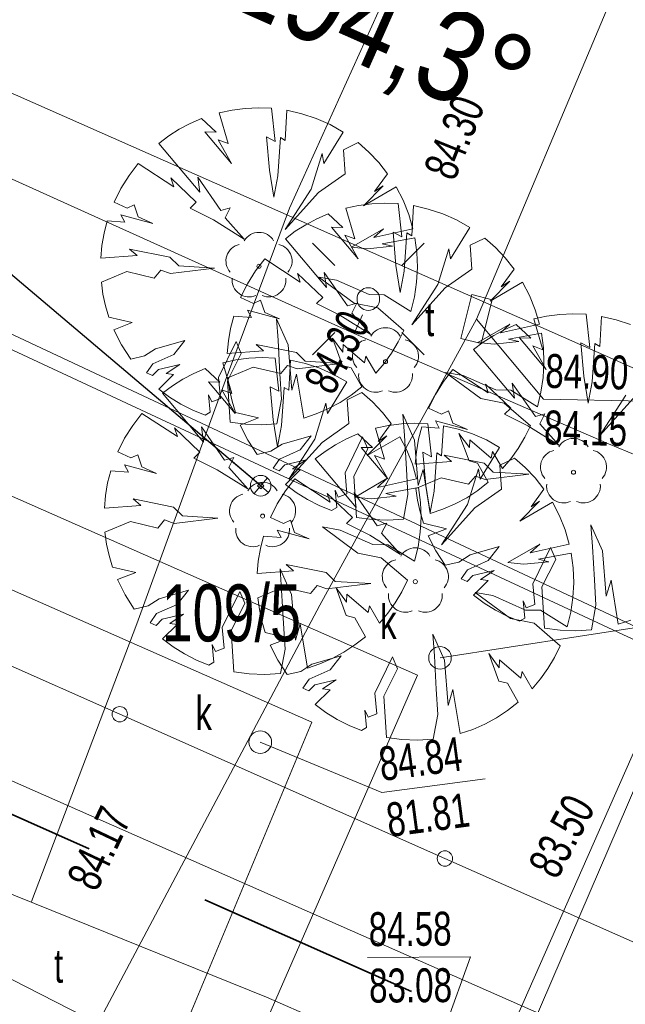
# Model space of a CAD drawing. Header units: metres. Extents: x -1013 to 1491576, y -5789570 to 1032.
# Tile 49 of 62: x 79 to 93, y -53 to -32. Entities that reach past the tile are written whole.
import ezdxf
from ezdxf.xclip import XClip

# ---------------------------------------------------------------- set-up
doc = ezdxf.new("R2010")
doc.units = ezdxf.units.M
doc.header["$MEASUREMENT"] = 0
doc.header["$XCLIPFRAME"] = 0
doc.linetypes.add('Przerywana długa', pattern=[7.8, 5, -2.8])
doc.layers.add('700-L Mapa 1_1000 dwg', color=7, linetype='Continuous')
for name, color, linetype, lineweight in [('703-L Płaszczyzny podejścia 2D3', 152, 'Continuous', 30), ('703-L Płaszczyzny podejścia 2D38', 171, 'Continuous', 35), ('708-L Opisy_ numeracja obiektów85', 1, 'Continuous', 25), ('715-L Wymiary opisy dla 1_100085', 1, 'Continuous', 25), ('721-L Obiekty_Rośliny1', 7, 'Continuous', 13), ('722-L Obiekty_Latarnie_ słupy_ anteny1', 7, 'Continuous', 13), ('ex_02_DXF_MZ_5_KTKR_D_L_07', 9, 'Continuous', 18), ('ex_02_DXF_MZ_5_KTOK_L_47', 9, 'Continuous', 18), ('ex_02_DXF_MZ_5_Numery_dzialek7', 9, 'Continuous', 18), ('ex_02_DXF_MZ_5_OBOP_T_13', 9, 'Continuous', 18), ('ex_02_DXF_MZ_5_SUPC_D_L_1200', 9, 'Continuous', 18), ('ex_02_DXF_MZ_5_SUPE_D_L_31', 9, 'Continuous', 18), ('ex_02_DXF_MZ_5_SUPT_D_L_030', 9, 'Continuous', 18), ('ex_02_DXF_MZ_5_SUPW_D_L_05', 9, 'Continuous', 18), ('ex_02_DXF_MZ_5_SUSM_D_T_07', 9, 'Continuous', 18), ('ex_02_DXF_MZ_5_SUSM_D_T_37', 9, 'Continuous', 18), ('ex_02_DXF_MZ_5_SUTC_T_0200', 9, 'Continuous', 18), ('ex_02_DXF_MZ_5_SUTK_T_034', 9, 'Continuous', 18), ('ex_02_DXF_MZ_5_SUTT_T_030', 9, 'Continuous', 18), ('ex_02_DXF_MZ_5_SUUK_D_T_234', 9, 'Continuous', 18), ('ex_02_DXF_MZ_5_SUUK_E_T_934', 9, 'Continuous', 18), ('ex_02_DXF_MZ_5_SUUT_D_T_130', 9, 'Continuous', 18), ('ex_02_DXF_MZ_5_SUUT_E_T_930', 9, 'Continuous', 18)]:
    doc.layers.add(name, color=color, linetype=linetype, lineweight=lineweight)
doc.styles.add('STYL_AUTOMATYCZNY_1', font='arial.ttf', dxfattribs={"width": 0.7})
doc.styles.add('STYL_AUTOMATYCZNY_3', font='ARIALN.TTF')
doc.dimstyles.new('STYL_AUTOMATYCZNY__1', dxfattribs={"dimtxt": 0.18, "dimasz": 0.912, "dimexe": 0.18, "dimexo": 0.0625, "dimgap": 0, "dimtad": 0, "dimtih": 1, "dimtoh": 1, "dimdec": 4, "dimzin": 0, "dimdsep": 46, "dimcen": 0.09, "dimadec": 0, "dimazin": 0, "dimtfac": 1, "dimtdec": 4, "dimtmove": 0, "dimatfit": 3, "dimldrblk": 'ARROWHEAD_7', "dimfxl": 1, "dimtolj": 1, "dimtzin": 0, "dimarcsym": 0})
doc.dimstyles.new('STYL_AUTOMATYCZNY__2', dxfattribs={"dimtxt": 0.18, "dimasz": 3.648, "dimexe": 0.18, "dimexo": 0.0625, "dimgap": 0, "dimtad": 0, "dimtih": 1, "dimtoh": 1, "dimdec": 4, "dimzin": 0, "dimdsep": 46, "dimcen": 0.09, "dimadec": 0, "dimazin": 0, "dimtfac": 1, "dimtdec": 4, "dimtmove": 0, "dimatfit": 3, "dimldrblk": 'ARROWHEAD_4', "dimfxl": 1, "dimtolj": 1, "dimtzin": 0, "dimarcsym": 0})

# ---------------------------------------------------------------- blocks, each defined once
blk = doc.blocks.new('Rysunek_1_5', base_point=(-7447251.91, -5789835.327))
at = {"layer": 'ex_02_DXF_MZ_5_KTKR_D_L_07', "color": 9, "linetype": 'Continuous', "lineweight": 18}
blk.add_line((104.167, -44.363), (70.309, -29.39), dxfattribs=at)
at = {"layer": 'ex_02_DXF_MZ_5_KTOK_L_47', "color": 9, "linetype": 'Continuous', "lineweight": 18}
for p, q in [((74.395, -43.867), (81.589, -47.061)), ((81.589, -47.061), (88.784, -50.254)), ((88.784, -50.254), (95.979, -53.448))]:
    blk.add_line(p, q, dxfattribs=at)
for centre in [(81.589, -47.061), (88.784, -50.254)]:
    blk.add_circle(centre, 0.17, dxfattribs=at)
at = {"layer": 'ex_02_DXF_MZ_5_OBOP_T_13', "color": 9, "linetype": 'Continuous', "lineweight": 18}
for centre in [(84.67, -37.147), (87.47, -39.257), (91.63, -41.707), (84.75, -42.677), (88.13, -44.127)]:
    blk.add_circle(centre, 0.045, dxfattribs=at)
for centre, start, end in [((84.67, -36.772), 30.1401, 149.8599), ((84.314, -37.031), 102.1445, 221.86), ((85.027, -37.031), 318.14, 77.8555), ((84.45, -37.45), 174.1482, 293.8542), ((84.891, -37.45), 246.1458, 5.8518), ((87.47, -38.882), 30.1401, 149.8599), ((87.114, -39.141), 102.1445, 221.86), ((87.827, -39.141), 318.14, 77.8555), ((87.25, -39.56), 174.1482, 293.8542), ((87.691, -39.56), 246.1458, 5.8518), ((91.63, -41.332), 30.1401, 149.8599), ((91.274, -41.591), 102.1445, 221.86), ((91.987, -41.591), 318.14, 77.8555), ((84.75, -42.302), 30.1401, 149.8599), ((91.41, -42.01), 174.1482, 293.8542), ((91.851, -42.01), 246.1458, 5.8518), ((84.394, -42.561), 102.1445, 221.86), ((85.107, -42.561), 318.14, 77.8555), ((84.53, -42.98), 174.1482, 293.8542), ((84.971, -42.98), 246.1458, 5.8518), ((88.13, -43.752), 30.1401, 149.8599), ((87.774, -44.011), 102.1445, 221.86), ((88.487, -44.011), 318.14, 77.8555), ((87.91, -44.43), 174.1482, 293.8542), ((88.351, -44.43), 246.1458, 5.8518)]:
    blk.add_arc(centre, 0.375, start, end, dxfattribs=at)
at = {"layer": 'ex_02_DXF_MZ_5_SUPC_D_L_1200', "color": 9, "linetype": 'Continuous', "lineweight": 18}
for p, q in [((65.975, -32.453), (94.264, -45.718)), ((93.871, -45.834), (65.808, -32.764)), ((88.175, -46.194), (71.41, -38.797)), ((70.77, -40.596), (85.841, -47.237)), ((94.264, -45.718), (89.58, -56.596)), ((80.192, -76.885), (93.871, -45.834)), ((75.664, -74.831), (88.175, -46.194)), ((85.841, -47.237), (81.117, -58.562))]:
    blk.add_line(p, q, dxfattribs=at)
at = {"layer": 'ex_02_DXF_MZ_5_SUPE_D_L_31', "color": 9, "linetype": 'Continuous', "lineweight": 18}
for p, q in [((85.346, -35.865), (87.975, -30.046)), ((77.034, -34.243), (85.25, -37.946)), ((83.903, -39.746), (85.346, -35.865)), ((85.25, -37.946), (86.775, -38.635)), ((86.775, -38.635), (86.962, -38.224)), ((86.775, -38.635), (92.403, -41.076)), ((81.97, -45.06), (83.903, -39.746)), ((92.403, -41.076), (96.686, -42.856)), ((79.633, -51.207), (81.97, -45.06)), ((74.919, -49.32), (84.838, -53.32)), ((84.838, -53.32), (85.982, -53.822))]:
    blk.add_line(p, q, dxfattribs=at)
at = {"layer": 'ex_02_DXF_MZ_5_SUPT_D_L_030', "color": 9, "linetype": 'Continuous', "lineweight": 18}
for p, q in [((89.483, -38.316), (95.267, -24.554)), ((86.017, -44.651), (89.483, -38.316)), ((81.102, -53.907), (86.017, -44.651)), ((71.567, -49.033), (81.102, -53.907))]:
    blk.add_line(p, q, dxfattribs=at)
at = {"layer": 'ex_02_DXF_MZ_5_SUPW_D_L_05', "color": 9, "linetype": 'Continuous', "lineweight": 18}
blk.add_line((92.627, -54.456), (56.131, -38.371), dxfattribs=at)
at = {"layer": 'ex_02_DXF_MZ_5_SUSM_D_T_07', "color": 9, "linetype": 'Continuous', "lineweight": 18}
for p, q in [((86.347, -37.13), (85.852, -36.636)), ((87.832, -37.13), (88.327, -36.636)), ((86.347, -38.615), (85.852, -39.11)), ((87.832, -38.615), (88.327, -39.11))]:
    blk.add_line(p, q, dxfattribs=at)
at = {"layer": 'ex_02_DXF_MZ_5_SUSM_D_T_37', "color": 9, "linetype": 'Continuous', "lineweight": 18}
blk.add_circle((87.09, -37.873), 0.25, dxfattribs=at)
at = {"layer": 'ex_02_DXF_MZ_5_SUTK_T_034', "color": 9, "linetype": 'Continuous', "lineweight": 18}
for p, q in [((88.676, -45.813), (94.54, -44.911)), ((84.699, -47.681), (87.387, -48.792)), ((87.387, -48.792), (89.674, -48.489)), ((87.073, -52.444), (89.352, -52.428)), ((88.156, -55.747), (89.352, -52.428))]:
    blk.add_line(p, q, dxfattribs=at)
at = {"layer": 'ex_02_DXF_MZ_5_SUTT_T_030', "color": 9, "linetype": 'Continuous', "lineweight": 18}
for p, q in [((89.483, -38.316), (90.966, -40.086)), ((90.966, -40.086), (93.218, -40.135))]:
    blk.add_line(p, q, dxfattribs=at)
at = {"layer": 'ex_02_DXF_MZ_5_SUUK_D_T_234', "color": 9, "linetype": 'Continuous', "lineweight": 18}
for centre in [(88.676, -45.813), (84.699, -47.681)]:
    blk.add_circle(centre, 0.25, dxfattribs=at)
at = {"layer": 'ex_02_DXF_MZ_5_SUUT_D_T_130', "color": 9, "linetype": 'Continuous', "lineweight": 18}
for p, q in [((89.38, -37.774), (89.134, -38.744)), ((89.832, -37.889), (89.38, -37.774)), ((89.587, -38.858), (89.832, -37.889)), ((89.134, -38.744), (89.587, -38.858))]:
    blk.add_line(p, q, dxfattribs=at)
at = {"layer": 'ex_02_DXF_MZ_5_Numery_dzialek7', "color": 9, "linetype": 'Continuous', "lineweight": 18, "insert": (82.516, -44.189), "char_height": 1.26, "attachment_point": 1, "style": 'STYL_AUTOMATYCZNY_1'}
blk.add_mtext('\\A1;{\\pql;\\fArial|b0|i0|c238|p0;\\W0.700000;109/5}', dxfattribs=at)
at = {"layer": 'ex_02_DXF_MZ_5_SUTC_T_0200', "color": 9, "linetype": 'Continuous', "lineweight": 18, "insert": (90.939, -50.571), "char_height": 0.75, "attachment_point": 4, "rotation": 61.9602, "style": 'STYL_AUTOMATYCZNY_1'}
blk.add_mtext('\\A1;{\\pql;\\fArial|b0|i0|c238|p0;\\W0.700000;83.50}', dxfattribs=at)
at = {"layer": 'ex_02_DXF_MZ_5_SUTK_T_034', "color": 9, "linetype": 'Continuous', "lineweight": 18, "char_height": 0.75, "attachment_point": 1, "style": 'STYL_AUTOMATYCZNY_1'}
for s, insert, rotation in [('\\A1;{\\pql;\\fArial|b0|i0|c238|p0;\\W0.700000;84.84}', (87.285, -47.797), 7.5331), ('\\A1;{\\pql;\\fArial|b0|i0|c238|p0;\\W0.700000;81.81}', (87.449, -49.036), 7.5331), ('\\A1;{\\pql;\\fArial|b0|i0|c238|p0;\\W0.700000;84.58}', (87.095, -51.444), 0.4031), ('\\A1;{\\pql;\\fArial|b0|i0|c238|p0;\\W0.700000;83.08}', (87.104, -52.694), 0.4031)]:
    blk.add_mtext(s, dxfattribs=dict(at, insert=insert, rotation=rotation))
at = {"layer": 'ex_02_DXF_MZ_5_SUTT_T_030', "color": 9, "linetype": 'Continuous', "lineweight": 18, "char_height": 0.75, "style": 'STYL_AUTOMATYCZNY_1'}
for s, insert, attachment_point, rotation in [('\\A1;{\\pql;\\fArial|b0|i0|c238|p0;\\W0.700000;84.30}', (88.65, -35.149), 4, 67.9231), ('\\A1;{\\pql;\\fArial|b0|i0|c238|p0;\\W0.700000;84.30}', (85.979, -39.862), 4, 62.7532), ('\\A1;{\\pql;\\fArial|b0|i0|c238|p0;\\W0.700000;84.90}', (91.017, -39.087), 1, 358.753), ('\\A1;{\\pql;\\fArial|b0|i0|c238|p0;\\W0.700000;84.15}', (90.99, -40.337), 1, 358.753), ('\\A1;{\\pql;\\fArial|b0|i0|c238|p0;\\W0.700000;84.17}', (81.084, -51.022), 7, 64.6331)]:
    blk.add_mtext(s, dxfattribs=dict(at, insert=insert, attachment_point=attachment_point, rotation=rotation))
at = {"layer": 'ex_02_DXF_MZ_5_SUUK_E_T_934', "color": 9, "linetype": 'Continuous', "lineweight": 18, "char_height": 0.75, "attachment_point": 4, "style": 'STYL_AUTOMATYCZNY_1'}
for insert in [(87.348, -45.018), (83.262, -47.037)]:
    blk.add_mtext('\\A1;{\\pql;\\fArial|b0|i0|c238|p0;\\W0.700000;k}', dxfattribs=dict(at, insert=insert))
at = {"layer": 'ex_02_DXF_MZ_5_SUUT_E_T_930', "color": 9, "linetype": 'Continuous', "lineweight": 18, "char_height": 0.75, "style": 'STYL_AUTOMATYCZNY_1'}
for insert, attachment_point in [((88.348, -37.944), 1), ((80.134, -53.011), 7)]:
    blk.add_mtext('\\A1;{\\pql;\\fArial|b0|i0|c238|p0;\\W0.700000;t}', dxfattribs=dict(at, insert=insert, attachment_point=attachment_point))
blk = doc.blocks.new('ARROWHEAD_4')
at = {"color": 0, "linetype": 'Continuous', "lineweight": 0}
blk.add_line((0, 0), (-1, 0), dxfattribs=at)
at = {"color": 0, "linetype": 'Continuous', "lineweight": 0, "flags": 128}
blk.add_lwpolyline([(-1, 0.2679), (0, 0), (-1, -0.2679)], close=True, dxfattribs=at)
blk = doc.blocks.new('ARROWHEAD_7')
at = {"color": 0, "linetype": 'Continuous', "lineweight": 0}
for p, q in [((0, -0.25), (0, 0.25)), ((0, 0), (-1, 0)), ((-0.25, 0), (0.25, 0))]:
    blk.add_line(p, q, dxfattribs=at)
blk.add_circle((0, 0), 0.25, dxfattribs=at)

msp = doc.modelspace()

# ---------------------------------------------------------------- linework, layer by layer
at = {"layer": '703-L Płaszczyzny podejścia 2D3', "color": 152, "linetype": 'Continuous', "lineweight": 30}
msp.add_circle((8.227, 10.355), 1021.659, dxfattribs=at)
at = {"layer": '703-L Płaszczyzny podejścia 2D38', "color": 171, "linetype": 'Przerywana długa', "lineweight": 35}
msp.add_line((12.159, -19.572), (367.806, -177.167), dxfattribs=at)
at = {"layer": '721-L Obiekty_Rośliny1', "color": 7, "linetype": 'Continuous', "lineweight": 13}
for p, q in [((84.075, -33.691), (83.789, -33.753)), ((83.789, -33.753), (83.988, -34.434)), ((84.365, -33.654), (84.075, -33.691)), ((84.657, -33.64), (84.365, -33.654)), ((84.949, -33.651), (84.657, -33.64)), ((85.031, -34.385), (84.949, -33.651)), ((85.29, -33.696), (85.252, -34.363)), ((85.617, -33.771), (85.29, -33.696)), ((85.935, -33.876), (85.617, -33.771)), ((83.148, -33.988), (82.905, -34.117)), ((83.399, -33.879), (83.148, -33.988)), ((83.724, -34.182), (83.399, -33.879)), ((86.242, -34.012), (85.935, -33.876)), ((82.905, -34.117), (82.674, -34.264)), ((84.064, -34.873), (83.472, -34.175)), ((83.472, -34.175), (83.724, -34.182)), ((86.106, -34.876), (86.534, -34.177)), ((86.534, -34.177), (86.242, -34.012)), ((82.674, -34.264), (82.455, -34.429)), ((82.455, -34.429), (83.362, -35.508)), ((83.988, -34.434), (83.769, -34.352)), ((83.769, -34.352), (84.064, -34.873)), ((84.901, -35.019), (84.836, -34.284)), ((84.836, -34.284), (85.031, -34.385)), ((85.144, -34.3), (85.085, -35.145)), ((85.252, -34.363), (85.144, -34.3)), ((86.865, -34.412), (86.541, -34.573)), ((87.103, -34.621), (86.865, -34.412)), ((86.541, -34.573), (86.578, -35.1)), ((87.321, -34.851), (87.103, -34.621)), ((85.825, -35.443), (86.071, -34.65)), ((86.071, -34.65), (86.106, -34.876)), ((87.517, -35.099), (87.321, -34.851)), ((82, -34.874), (81.795, -35.14)), ((82.784, -35.388), (82, -34.874)), ((84.997, -35.617), (84.901, -35.019)), ((81.795, -35.14), (81.615, -35.425)), ((83.28, -35.728), (82.72, -35.194)), ((82.72, -35.194), (82.784, -35.388)), ((83.362, -35.508), (83.315, -35.172)), ((83.315, -35.172), (83.829, -35.911)), ((85.085, -35.145), (84.997, -35.617)), ((86.578, -35.1), (85.988, -35.515)), ((87.23, -35.494), (87.517, -35.099)), ((81.615, -35.425), (81.464, -35.726)), ((85.251, -36.331), (85.825, -35.443)), ((85.988, -35.515), (85.251, -36.331)), ((86.986, -35.807), (87.421, -35.369)), ((87.705, -35.391), (86.986, -35.807)), ((87.421, -35.369), (87.23, -35.494)), ((87.859, -35.688), (87.705, -35.391)), ((81.464, -35.726), (81.751, -35.859)), ((83.145, -35.863), (83.28, -35.728)), ((87.984, -35.999), (87.859, -35.688)), ((81.751, -35.859), (81.907, -35.787)), ((81.907, -35.787), (81.999, -36.057)), ((83.661, -36.122), (83.145, -35.863)), ((83.829, -35.911), (84.036, -35.852)), ((84.036, -35.852), (83.923, -36.073)), ((86.875, -35.801), (86.589, -35.863)), ((86.589, -35.863), (86.788, -36.544)), ((87.165, -35.764), (86.875, -35.801)), ((87.457, -35.75), (87.165, -35.764)), ((87.749, -35.761), (87.457, -35.75)), ((87.831, -36.495), (87.749, -35.761)), ((88.09, -35.806), (88.052, -36.473)), ((88.417, -35.881), (88.09, -35.806)), ((88.735, -35.986), (88.417, -35.881)), ((81.311, -36.142), (81.241, -36.414)), ((81.701, -36.172), (81.311, -36.142)), ((82.323, -36.201), (81.614, -36.01)), ((81.614, -36.01), (81.701, -36.172)), ((81.999, -36.057), (82.323, -36.201)), ((84.345, -36.545), (83.661, -36.122)), ((83.923, -36.073), (84.345, -36.545)), ((85.948, -36.098), (85.705, -36.227)), ((86.199, -35.989), (85.948, -36.098)), ((86.524, -36.292), (86.199, -35.989)), ((88.078, -36.32), (87.984, -35.999)), ((89.042, -36.122), (88.735, -35.986)), ((89.334, -36.287), (89.042, -36.122)), ((85.474, -36.374), (85.255, -36.539)), ((85.705, -36.227), (85.474, -36.374)), ((86.864, -36.983), (86.272, -36.285)), ((86.272, -36.285), (86.524, -36.292)), ((86.715, -36.724), (87.422, -36.316)), ((87.422, -36.316), (87.215, -36.51)), ((87.215, -36.51), (88.078, -36.32)), ((88.906, -36.986), (89.334, -36.287)), ((81.241, -36.414), (81.193, -36.691)), ((85.255, -36.539), (86.162, -37.618)), ((86.788, -36.544), (86.569, -36.462)), ((86.569, -36.462), (86.864, -36.983)), ((88.12, -36.516), (87.394, -36.649)), ((87.701, -37.129), (87.636, -36.394)), ((87.636, -36.394), (87.831, -36.495)), ((87.944, -36.41), (87.885, -37.255)), ((88.052, -36.473), (87.944, -36.41)), ((88.164, -36.843), (88.12, -36.516)), ((89.665, -36.522), (89.341, -36.683)), ((89.903, -36.731), (89.665, -36.522)), ((81.193, -36.691), (81.168, -36.97)), ((81.973, -36.91), (81.808, -36.766)), ((81.808, -36.766), (82.697, -36.948)), ((87.073, -36.762), (86.715, -36.724)), ((87.624, -36.706), (87.073, -36.762)), ((87.394, -36.649), (87.624, -36.706)), ((88.625, -37.553), (88.871, -36.76)), ((88.871, -36.76), (88.906, -36.986)), ((89.341, -36.683), (89.378, -37.21)), ((90.121, -36.961), (89.903, -36.731)), ((81.168, -36.97), (81.973, -36.91)), ((82.697, -36.948), (82.894, -37.141)), ((84.8, -36.984), (84.595, -37.25)), ((85.584, -37.498), (84.8, -36.984)), ((88.177, -37.171), (88.164, -36.843)), ((90.317, -37.209), (90.121, -36.961)), ((82.501, -37.232), (82.35, -37.412)), ((82.714, -37.308), (82.501, -37.232)), ((83.683, -37.191), (82.714, -37.308)), ((82.894, -37.141), (83.683, -37.191)), ((84.595, -37.25), (84.415, -37.535)), ((87.797, -37.727), (87.701, -37.129)), ((87.885, -37.255), (87.797, -37.727)), ((88.159, -37.5), (88.177, -37.171)), ((89.378, -37.21), (88.788, -37.625)), ((90.03, -37.604), (90.317, -37.209)), ((81.745, -37.267), (81.182, -37.503)), ((82.35, -37.412), (81.745, -37.267)), ((86.08, -37.838), (85.52, -37.304)), ((85.52, -37.304), (85.584, -37.498)), ((86.779, -37.964), (85.994, -37.387)), ((85.994, -37.387), (86.387, -37.455)), ((86.162, -37.618), (86.115, -37.282)), ((86.115, -37.282), (86.629, -38.021)), ((86.387, -37.455), (87.11, -37.775)), ((89.786, -37.917), (90.221, -37.479)), ((90.221, -37.479), (90.03, -37.604)), ((81.182, -37.503), (81.218, -37.764)), ((84.415, -37.535), (84.264, -37.836)), ((88.051, -38.441), (88.625, -37.553)), ((88.788, -37.625), (88.051, -38.441)), ((88.111, -37.825), (88.159, -37.5)), ((90.505, -37.501), (89.786, -37.917)), ((90.659, -37.798), (90.505, -37.501)), ((81.218, -37.764), (81.274, -38.022)), ((84.264, -37.836), (84.551, -37.969)), ((84.551, -37.969), (84.707, -37.897)), ((84.707, -37.897), (84.799, -38.167)), ((85.945, -37.973), (86.08, -37.838)), ((87.11, -37.775), (87.442, -37.781)), ((87.442, -37.781), (88.032, -38.145)), ((88.032, -38.145), (88.111, -37.825)), ((90.784, -38.109), (90.659, -37.798)), ((81.274, -38.022), (81.35, -38.275)), ((85.123, -38.311), (84.414, -38.12)), ((84.414, -38.12), (84.501, -38.282)), ((86.461, -38.232), (85.945, -37.973)), ((86.629, -38.021), (86.836, -37.962)), ((86.836, -37.962), (86.723, -38.183)), ((87.297, -38.069), (86.779, -37.964)), ((87.876, -38.568), (87.297, -38.069)), ((90.878, -38.43), (90.784, -38.109)), ((81.35, -38.275), (81.862, -38.395)), ((84.111, -38.252), (84.041, -38.524)), ((84.501, -38.282), (84.111, -38.252)), ((84.799, -38.167), (85.123, -38.311)), ((85.092, -38.786), (85.056, -38.311)), ((85.056, -38.311), (85.313, -38.884)), ((87.145, -38.655), (86.461, -38.232)), ((86.723, -38.183), (87.145, -38.655)), ((91.035, -38.251), (90.749, -38.313)), ((90.749, -38.313), (90.948, -38.994)), ((91.325, -38.214), (91.035, -38.251)), ((91.617, -38.2), (91.325, -38.214)), ((91.909, -38.211), (91.617, -38.2)), ((91.991, -38.945), (91.909, -38.211)), ((92.25, -38.256), (92.212, -38.923)), ((92.577, -38.331), (92.25, -38.256)), ((92.895, -38.436), (92.577, -38.331)), ((81.862, -38.395), (81.457, -38.551)), ((81.457, -38.551), (81.626, -38.888)), ((84.041, -38.524), (83.993, -38.801)), ((87.751, -38.823), (87.876, -38.568)), ((89.515, -38.834), (90.222, -38.426)), ((90.108, -38.548), (89.865, -38.677)), ((90.222, -38.426), (90.015, -38.62)), ((90.015, -38.62), (90.878, -38.43)), ((90.359, -38.439), (90.108, -38.548)), ((90.684, -38.742), (90.359, -38.439)), ((85.134, -39.527), (85.092, -38.786)), ((86.519, -39.347), (86.295, -38.737)), ((86.295, -38.737), (86.527, -39.051)), ((89.865, -38.677), (89.634, -38.824)), ((90.92, -38.626), (90.194, -38.759)), ((90.194, -38.759), (90.424, -38.816)), ((91.024, -39.433), (90.432, -38.735)), ((90.432, -38.735), (90.684, -38.742)), ((90.964, -38.953), (90.92, -38.626)), ((81.626, -38.888), (81.831, -39.205)), ((82.135, -39.133), (82.38, -38.977)), ((82.38, -38.977), (83.028, -38.788)), ((83.028, -38.788), (82.783, -39.102)), ((83.774, -39.612), (84.163, -38.814)), ((83.993, -38.801), (83.968, -39.08)), ((84.163, -38.814), (84.276, -39.076)), ((84.773, -39.02), (84.608, -38.876)), ((84.608, -38.876), (85.497, -39.058)), ((85.313, -38.884), (85.396, -39.89)), ((86.527, -39.051), (86.533, -38.877)), ((86.533, -38.877), (87.007, -39.281)), ((87.605, -39.067), (87.751, -38.823)), ((89.634, -38.824), (89.415, -38.989)), ((89.415, -38.989), (90.322, -40.068)), ((89.873, -38.872), (89.515, -38.834)), ((90.424, -38.816), (89.873, -38.872)), ((90.948, -38.994), (90.729, -38.912)), ((90.729, -38.912), (91.024, -39.433)), ((90.977, -39.281), (90.964, -38.953)), ((91.861, -39.579), (91.796, -38.844)), ((91.796, -38.844), (91.991, -38.945)), ((92.104, -38.86), (92.045, -39.705)), ((92.212, -38.923), (92.104, -38.86)), ((81.831, -39.205), (82.135, -39.133)), ((82.783, -39.102), (82.323, -39.304)), ((84.155, -39.221), (83.869, -39.283)), ((83.968, -39.08), (84.773, -39.02)), ((84.276, -39.076), (83.972, -39.682)), ((84.445, -39.184), (84.155, -39.221)), ((84.737, -39.17), (84.445, -39.184)), ((85.029, -39.181), (84.737, -39.17)), ((85.111, -39.915), (85.029, -39.181)), ((85.497, -39.058), (85.694, -39.251)), ((87.007, -39.281), (87.036, -39.135)), ((87.036, -39.135), (87.256, -39.516)), ((87.44, -39.298), (87.605, -39.067)), ((82.323, -39.304), (82.181, -39.506)), ((82.314, -39.565), (82.444, -39.429)), ((82.444, -39.429), (82.916, -39.32)), ((82.916, -39.32), (82.615, -39.522)), ((83.479, -39.409), (83.228, -39.518)), ((83.804, -39.712), (83.479, -39.409)), ((83.869, -39.283), (84.068, -39.964)), ((84.545, -39.377), (83.982, -39.613)), ((85.15, -39.522), (84.545, -39.377)), ((85.301, -39.342), (85.15, -39.522)), ((85.514, -39.418), (85.301, -39.342)), ((85.37, -39.226), (85.332, -39.893)), ((85.697, -39.301), (85.37, -39.226)), ((86.483, -39.301), (85.514, -39.418)), ((85.694, -39.251), (86.483, -39.301)), ((86.015, -39.406), (85.697, -39.301)), ((86.322, -39.542), (86.015, -39.406)), ((86.709, -39.396), (86.519, -39.347)), ((86.944, -39.817), (86.709, -39.396)), ((87.256, -39.516), (87.44, -39.298)), ((88.96, -39.434), (88.755, -39.7)), ((89.744, -39.948), (88.96, -39.434)), ((90.959, -39.61), (90.977, -39.281)), ((82.181, -39.506), (82.314, -39.565)), ((82.782, -39.543), (82.455, -39.866)), ((82.615, -39.522), (82.782, -39.543)), ((82.985, -39.647), (82.754, -39.794)), ((83.228, -39.518), (82.985, -39.647)), ((83.817, -40.072), (83.774, -39.612)), ((83.982, -39.613), (84.018, -39.874)), ((85.167, -40.089), (85.134, -39.527)), ((85.396, -39.89), (85.502, -39.532)), ((85.502, -39.532), (85.661, -40.511)), ((86.614, -39.707), (86.322, -39.542)), ((89.579, -40.074), (88.794, -39.497)), ((88.794, -39.497), (89.187, -39.565)), ((89.187, -39.565), (89.91, -39.885)), ((90.911, -39.935), (90.959, -39.61)), ((91.957, -40.177), (91.861, -39.579)), ((82.455, -39.866), (82.691, -40.042)), ((82.754, -39.794), (82.535, -39.959)), ((84.144, -40.403), (83.552, -39.705)), ((83.552, -39.705), (83.804, -39.712)), ((83.972, -39.682), (84.031, -40.595)), ((84.018, -39.874), (84.074, -40.132)), ((84.981, -40.549), (84.916, -39.814)), ((84.916, -39.814), (85.111, -39.915)), ((85.224, -39.83), (85.165, -40.675)), ((85.332, -39.893), (85.224, -39.83)), ((86.186, -40.406), (86.614, -39.707)), ((86.713, -39.998), (86.944, -39.817)), ((88.755, -39.7), (88.575, -39.985)), ((90.24, -40.288), (89.68, -39.754)), ((89.68, -39.754), (89.744, -39.948)), ((90.322, -40.068), (90.275, -39.732)), ((90.275, -39.732), (90.789, -40.471)), ((92.045, -39.705), (91.957, -40.177)), ((82.535, -39.959), (83.442, -41.038)), ((82.691, -40.042), (82.942, -40.198)), ((83.593, -40.378), (83.553, -39.991)), ((83.553, -39.991), (83.625, -40.146)), ((83.625, -40.146), (83.817, -40.072)), ((84.068, -39.964), (83.849, -39.882)), ((83.849, -39.882), (84.144, -40.403)), ((85.065, -40.632), (85.167, -40.089)), ((86.467, -40.159), (86.713, -39.998)), ((86.945, -39.942), (86.621, -40.103)), ((87.183, -40.151), (86.945, -39.942)), ((88.575, -39.985), (88.424, -40.286)), ((90.097, -40.179), (89.579, -40.074)), ((89.91, -39.885), (90.242, -39.891)), ((90.242, -39.891), (90.832, -40.255)), ((90.832, -40.255), (90.911, -39.935)), ((92.211, -40.891), (92.785, -40.003)), ((92.948, -40.075), (92.211, -40.891)), ((82.942, -40.198), (83.204, -40.333)), ((84.074, -40.132), (84.15, -40.385)), ((85.905, -40.973), (86.151, -40.18)), ((85.939, -40.416), (86.209, -40.298)), ((86.151, -40.18), (86.186, -40.406)), ((86.209, -40.298), (86.467, -40.159)), ((86.621, -40.103), (86.658, -40.63)), ((87.401, -40.381), (87.183, -40.151)), ((88.424, -40.286), (88.711, -40.419)), ((90.676, -40.678), (90.097, -40.179)), ((90.105, -40.423), (90.24, -40.288)), ((82.08, -40.404), (81.875, -40.67)), ((82.864, -40.918), (82.08, -40.404)), ((83.204, -40.333), (83.477, -40.445)), ((83.477, -40.445), (83.593, -40.378)), ((84.15, -40.385), (84.662, -40.505)), ((84.662, -40.505), (84.257, -40.661)), ((85.661, -40.511), (85.939, -40.416)), ((87.597, -40.629), (87.401, -40.381)), ((87.892, -40.896), (87.856, -40.421)), ((87.856, -40.421), (88.113, -40.994)), ((88.711, -40.419), (88.867, -40.347)), ((88.867, -40.347), (88.959, -40.617)), ((90.621, -40.682), (90.105, -40.423)), ((90.789, -40.471), (90.996, -40.412)), ((90.996, -40.412), (90.883, -40.633)), ((81.875, -40.67), (81.695, -40.955)), ((83.36, -41.258), (82.8, -40.724)), ((82.8, -40.724), (82.864, -40.918)), ((83.442, -41.038), (83.395, -40.702)), ((83.395, -40.702), (83.909, -41.441)), ((84.031, -40.595), (84.374, -40.641)), ((84.257, -40.661), (84.426, -40.998)), ((84.374, -40.641), (84.719, -40.654)), ((84.719, -40.654), (85.065, -40.632)), ((85.077, -41.147), (84.981, -40.549)), ((85.165, -40.675), (85.077, -41.147)), ((86.658, -40.63), (86.068, -41.045)), ((87.535, -40.671), (87.249, -40.733)), ((87.249, -40.733), (87.448, -41.414)), ((87.31, -41.024), (87.597, -40.629)), ((87.825, -40.634), (87.535, -40.671)), ((88.117, -40.62), (87.825, -40.634)), ((88.409, -40.631), (88.117, -40.62)), ((88.271, -40.702), (88.201, -40.974)), ((88.661, -40.732), (88.271, -40.702)), ((88.491, -41.365), (88.409, -40.631)), ((89.283, -40.761), (88.574, -40.57)), ((88.574, -40.57), (88.661, -40.732)), ((88.75, -40.676), (88.712, -41.343)), ((89.077, -40.751), (88.75, -40.676)), ((88.959, -40.617), (89.283, -40.761)), ((90.551, -40.933), (90.676, -40.678)), ((91.305, -41.105), (90.621, -40.682)), ((90.883, -40.633), (91.305, -41.105)), ((81.695, -40.955), (81.544, -41.256)), ((85.18, -41.087), (85.828, -40.898)), ((85.828, -40.898), (85.583, -41.212)), ((86.574, -41.722), (86.963, -40.924)), ((86.859, -40.859), (86.608, -40.968)), ((87.184, -41.162), (86.859, -40.859)), ((86.963, -40.924), (87.076, -41.186)), ((87.066, -41.337), (87.501, -40.899)), ((87.785, -40.921), (87.066, -41.337)), ((87.501, -40.899), (87.31, -41.024)), ((87.939, -41.218), (87.785, -40.921)), ((87.934, -41.637), (87.892, -40.896)), ((89.395, -40.856), (89.077, -40.751)), ((89.319, -41.457), (89.095, -40.847)), ((89.095, -40.847), (89.327, -41.161)), ((89.702, -40.992), (89.395, -40.856)), ((90.405, -41.177), (90.551, -40.933)), ((84.426, -40.998), (84.631, -41.315)), ((84.935, -41.243), (85.18, -41.087)), ((85.331, -41.861), (85.905, -40.973)), ((86.068, -41.045), (85.331, -41.861)), ((86.365, -41.097), (86.134, -41.244)), ((86.608, -40.968), (86.365, -41.097)), ((87.524, -41.853), (86.932, -41.155)), ((86.932, -41.155), (87.184, -41.162)), ((88.113, -40.994), (88.196, -42)), ((88.201, -40.974), (88.153, -41.251)), ((89.327, -41.161), (89.333, -40.987)), ((89.333, -40.987), (89.807, -41.391)), ((89.566, -41.856), (89.994, -41.157)), ((89.994, -41.157), (89.702, -40.992)), ((90.24, -41.408), (90.405, -41.177)), ((81.544, -41.256), (81.831, -41.389)), ((81.831, -41.389), (81.987, -41.317)), ((81.987, -41.317), (82.079, -41.587)), ((83.225, -41.393), (83.36, -41.258)), ((83.741, -41.652), (83.225, -41.393)), ((83.909, -41.441), (84.116, -41.382)), ((84.116, -41.382), (84.003, -41.603)), ((84.631, -41.315), (84.935, -41.243)), ((85.583, -41.212), (85.123, -41.414)), ((86.134, -41.244), (85.915, -41.409)), ((87.076, -41.186), (86.772, -41.792)), ((87.448, -41.414), (87.229, -41.332)), ((87.229, -41.332), (87.524, -41.853)), ((88.064, -41.529), (87.939, -41.218)), ((88.153, -41.251), (88.128, -41.53)), ((88.361, -41.999), (88.296, -41.264)), ((88.296, -41.264), (88.491, -41.365)), ((88.604, -41.28), (88.545, -42.125)), ((88.712, -41.343), (88.604, -41.28)), ((88.933, -41.47), (88.768, -41.326)), ((88.768, -41.326), (89.657, -41.508)), ((89.807, -41.391), (89.836, -41.245)), ((89.836, -41.245), (90.056, -41.626)), ((90.325, -41.392), (90.001, -41.553)), ((90.563, -41.601), (90.325, -41.392)), ((82.403, -41.731), (81.694, -41.54)), ((81.694, -41.54), (81.781, -41.702)), ((82.079, -41.587), (82.403, -41.731)), ((84.003, -41.603), (84.425, -42.075)), ((85.123, -41.414), (84.981, -41.616)), ((84.981, -41.616), (85.114, -41.675)), ((85.114, -41.675), (85.244, -41.539)), ((85.244, -41.539), (85.716, -41.43)), ((85.716, -41.43), (85.415, -41.632)), ((85.915, -41.409), (86.822, -42.488)), ((88.158, -41.85), (88.064, -41.529)), ((88.128, -41.53), (88.933, -41.47)), ((89.509, -41.506), (89.319, -41.457)), ((89.744, -41.927), (89.509, -41.506)), ((89.657, -41.508), (89.854, -41.701)), ((90.001, -41.553), (90.038, -42.08)), ((90.056, -41.626), (90.24, -41.408)), ((90.781, -41.831), (90.563, -41.601)), ((81.391, -41.672), (81.321, -41.944)), ((81.781, -41.702), (81.391, -41.672)), ((84.425, -42.075), (83.741, -41.652)), ((85.582, -41.653), (85.255, -41.976)), ((85.415, -41.632), (85.582, -41.653)), ((86.617, -42.182), (86.574, -41.722)), ((86.772, -41.792), (86.831, -42.705)), ((87.967, -42.199), (87.934, -41.637)), ((88.705, -41.827), (88.142, -42.063)), ((88.196, -42), (88.302, -41.642)), ((88.302, -41.642), (88.461, -42.621)), ((89.31, -41.972), (88.705, -41.827)), ((89.285, -42.423), (89.531, -41.63)), ((89.461, -41.792), (89.31, -41.972)), ((89.674, -41.868), (89.461, -41.792)), ((89.531, -41.63), (89.566, -41.856)), ((90.643, -41.751), (89.674, -41.868)), ((89.854, -41.701), (90.643, -41.751)), ((90.977, -42.079), (90.781, -41.831)), ((81.321, -41.944), (81.273, -42.221)), ((85.46, -41.854), (85.255, -42.12)), ((85.255, -41.976), (85.491, -42.152)), ((86.244, -42.368), (85.46, -41.854)), ((86.795, -42.254), (87.502, -41.846)), ((87.502, -41.846), (87.295, -42.04)), ((87.295, -42.04), (88.158, -41.85)), ((88.2, -42.046), (87.474, -42.179)), ((88.244, -42.373), (88.2, -42.046)), ((88.457, -42.597), (88.361, -41.999)), ((89.513, -42.108), (89.744, -41.927)), ((81.273, -42.221), (81.248, -42.5)), ((85.255, -42.12), (85.075, -42.405)), ((85.491, -42.152), (85.742, -42.308)), ((86.74, -42.708), (86.18, -42.174)), ((86.18, -42.174), (86.244, -42.368)), ((86.393, -42.488), (86.353, -42.101)), ((86.353, -42.101), (86.425, -42.256)), ((86.425, -42.256), (86.617, -42.182)), ((86.822, -42.488), (86.775, -42.152)), ((86.775, -42.152), (87.289, -42.891)), ((87.153, -42.292), (86.795, -42.254)), ((87.704, -42.236), (87.153, -42.292)), ((87.474, -42.179), (87.704, -42.236)), ((87.865, -42.742), (87.967, -42.199)), ((88.142, -42.063), (88.178, -42.324)), ((88.545, -42.125), (88.457, -42.597)), ((89.009, -42.408), (89.267, -42.269)), ((89.267, -42.269), (89.513, -42.108)), ((90.038, -42.08), (89.448, -42.495)), ((90.69, -42.474), (90.977, -42.079)), ((81.248, -42.5), (82.053, -42.44)), ((82.053, -42.44), (81.888, -42.296)), ((81.888, -42.296), (82.777, -42.478)), ((82.777, -42.478), (82.974, -42.671)), ((85.075, -42.405), (84.924, -42.706)), ((85.742, -42.308), (86.004, -42.443)), ((86.004, -42.443), (86.277, -42.555)), ((86.277, -42.555), (86.393, -42.488)), ((88.178, -42.324), (88.234, -42.582)), ((88.257, -42.701), (88.244, -42.373)), ((88.711, -43.311), (89.285, -42.423)), ((88.739, -42.526), (89.009, -42.408)), ((90.446, -42.787), (90.881, -42.349)), ((91.165, -42.371), (90.446, -42.787)), ((90.881, -42.349), (90.69, -42.474)), ((91.319, -42.668), (91.165, -42.371)), ((82.974, -42.671), (83.763, -42.721)), ((84.924, -42.706), (85.211, -42.839)), ((86.605, -42.843), (86.74, -42.708)), ((86.831, -42.705), (87.174, -42.751)), ((88.234, -42.582), (88.31, -42.835)), ((88.239, -43.03), (88.257, -42.701)), ((88.461, -42.621), (88.739, -42.526)), ((89.448, -42.495), (88.711, -43.311)), ((91.444, -42.979), (91.319, -42.668)), ((81.825, -42.797), (81.262, -43.033)), ((82.43, -42.942), (81.825, -42.797)), ((82.581, -42.762), (82.43, -42.942)), ((82.794, -42.838), (82.581, -42.762)), ((83.763, -42.721), (82.794, -42.838)), ((85.211, -42.839), (85.367, -42.767)), ((85.367, -42.767), (85.459, -43.037)), ((86.859, -43.494), (86.074, -42.917)), ((86.074, -42.917), (86.467, -42.985)), ((87.121, -43.102), (86.605, -42.843)), ((87.174, -42.751), (87.519, -42.764)), ((87.289, -42.891), (87.496, -42.832)), ((87.496, -42.832), (87.383, -43.053)), ((87.519, -42.764), (87.865, -42.742)), ((88.31, -42.835), (88.822, -42.955)), ((92.052, -43.346), (92.016, -42.871)), ((92.016, -42.871), (92.273, -43.444)), ((81.262, -43.033), (81.298, -43.294)), ((84.771, -43.122), (84.701, -43.394)), ((85.161, -43.152), (84.771, -43.122)), ((85.783, -43.181), (85.074, -42.99)), ((85.074, -42.99), (85.161, -43.152)), ((85.459, -43.037), (85.783, -43.181)), ((86.467, -42.985), (87.19, -43.305)), ((87.805, -43.525), (87.121, -43.102)), ((87.383, -43.053), (87.805, -43.525)), ((88.191, -43.355), (88.239, -43.03)), ((88.822, -42.955), (88.417, -43.111)), ((88.417, -43.111), (88.586, -43.448)), ((91.538, -43.3), (91.444, -42.979)), ((81.298, -43.294), (81.354, -43.552)), ((87.19, -43.305), (87.522, -43.311)), ((87.522, -43.311), (88.112, -43.675)), ((88.112, -43.675), (88.191, -43.355)), ((89.34, -43.537), (89.988, -43.348)), ((89.988, -43.348), (89.743, -43.662)), ((90.175, -43.704), (90.882, -43.296)), ((90.882, -43.296), (90.675, -43.49)), ((90.675, -43.49), (91.538, -43.3)), ((92.094, -44.087), (92.052, -43.346)), ((81.354, -43.552), (81.43, -43.805)), ((84.701, -43.394), (84.653, -43.671)), ((87.377, -43.599), (86.859, -43.494)), ((88.586, -43.448), (88.791, -43.765)), ((89.095, -43.693), (89.34, -43.537)), ((90.734, -44.172), (91.123, -43.374)), ((91.58, -43.496), (90.854, -43.629)), ((91.123, -43.374), (91.236, -43.636)), ((91.624, -43.823), (91.58, -43.496)), ((92.273, -43.444), (92.356, -44.45)), ((84.653, -43.671), (84.628, -43.95)), ((85.433, -43.89), (85.268, -43.746)), ((85.268, -43.746), (86.157, -43.928)), ((87.956, -44.098), (87.377, -43.599)), ((88.791, -43.765), (89.095, -43.693)), ((89.743, -43.662), (89.283, -43.864)), ((90.533, -43.742), (90.175, -43.704)), ((91.084, -43.686), (90.533, -43.742)), ((90.854, -43.629), (91.084, -43.686)), ((91.236, -43.636), (90.932, -44.242)), ((81.43, -43.805), (81.942, -43.925)), ((81.942, -43.925), (81.537, -44.081)), ((84.628, -43.95), (85.433, -43.89)), ((85.172, -44.316), (85.136, -43.841)), ((85.136, -43.841), (85.393, -44.414)), ((86.157, -43.928), (86.354, -44.121)), ((89.283, -43.864), (89.141, -44.066)), ((89.274, -44.125), (89.404, -43.989)), ((89.404, -43.989), (89.876, -43.88)), ((89.876, -43.88), (89.575, -44.082)), ((91.637, -44.151), (91.624, -43.823)), ((81.537, -44.081), (81.706, -44.418)), ((85.961, -44.212), (85.81, -44.392)), ((86.174, -44.288), (85.961, -44.212)), ((87.143, -44.171), (86.174, -44.288)), ((86.354, -44.121), (87.143, -44.171)), ((87.831, -44.353), (87.956, -44.098)), ((89.141, -44.066), (89.274, -44.125)), ((89.742, -44.103), (89.415, -44.426)), ((89.575, -44.082), (89.742, -44.103)), ((90.777, -44.632), (90.734, -44.172)), ((91.619, -44.48), (91.637, -44.151)), ((92.127, -44.649), (92.094, -44.087)), ((92.356, -44.45), (92.462, -44.092)), ((92.462, -44.092), (92.621, -45.071)), ((81.706, -44.418), (81.911, -44.735)), ((82.46, -44.507), (83.108, -44.318)), ((83.108, -44.318), (82.863, -44.632)), ((83.854, -45.142), (84.243, -44.344)), ((84.243, -44.344), (84.356, -44.606)), ((85.205, -44.247), (84.642, -44.483)), ((85.214, -45.057), (85.172, -44.316)), ((85.81, -44.392), (85.205, -44.247)), ((85.393, -44.414), (85.476, -45.42)), ((86.599, -44.877), (86.375, -44.267)), ((86.375, -44.267), (86.607, -44.581)), ((86.607, -44.581), (86.613, -44.407)), ((86.613, -44.407), (87.087, -44.811)), ((87.685, -44.597), (87.831, -44.353)), ((89.415, -44.426), (89.651, -44.602)), ((90.239, -44.944), (89.454, -44.367)), ((89.454, -44.367), (89.847, -44.435)), ((89.847, -44.435), (90.57, -44.755)), ((90.932, -44.242), (90.991, -45.155)), ((81.911, -44.735), (82.215, -44.663)), ((82.215, -44.663), (82.46, -44.507)), ((82.863, -44.632), (82.403, -44.834)), ((84.356, -44.606), (84.052, -45.212)), ((84.642, -44.483), (84.678, -44.744)), ((87.087, -44.811), (87.116, -44.665)), ((87.116, -44.665), (87.336, -45.046)), ((87.52, -44.828), (87.685, -44.597)), ((89.651, -44.602), (89.902, -44.758)), ((90.553, -44.938), (90.513, -44.551)), ((90.513, -44.551), (90.585, -44.706)), ((90.585, -44.706), (90.777, -44.632)), ((91.571, -44.805), (91.619, -44.48)), ((92.025, -45.192), (92.127, -44.649)), ((82.403, -44.834), (82.261, -45.036)), ((82.524, -44.959), (82.996, -44.85)), ((82.996, -44.85), (82.695, -45.052)), ((84.678, -44.744), (84.734, -45.002)), ((86.789, -44.926), (86.599, -44.877)), ((87.336, -45.046), (87.52, -44.828)), ((89.902, -44.758), (90.164, -44.893)), ((90.57, -44.755), (90.902, -44.761)), ((90.902, -44.761), (91.492, -45.125)), ((91.492, -45.125), (91.571, -44.805)), ((82.261, -45.036), (82.394, -45.095)), ((82.394, -45.095), (82.524, -44.959)), ((82.862, -45.073), (82.535, -45.396)), ((82.695, -45.052), (82.862, -45.073)), ((84.734, -45.002), (84.81, -45.255)), ((85.247, -45.619), (85.214, -45.057)), ((85.476, -45.42), (85.582, -45.062)), ((85.582, -45.062), (85.741, -46.041)), ((87.024, -45.347), (86.789, -44.926)), ((90.164, -44.893), (90.437, -45.005)), ((90.757, -45.049), (90.239, -44.944)), ((90.437, -45.005), (90.553, -44.938)), ((91.336, -45.548), (90.757, -45.049)), ((92.621, -45.071), (92.899, -44.976)), ((83.897, -45.602), (83.854, -45.142)), ((84.052, -45.212), (84.111, -46.125)), ((84.81, -45.255), (85.322, -45.375)), ((88.552, -45.766), (88.516, -45.291)), ((88.516, -45.291), (88.773, -45.864)), ((90.991, -45.155), (91.334, -45.201)), ((91.334, -45.201), (91.679, -45.214)), ((91.679, -45.214), (92.025, -45.192)), ((82.535, -45.396), (82.771, -45.572)), ((83.673, -45.908), (83.633, -45.521)), ((83.633, -45.521), (83.705, -45.676)), ((85.322, -45.375), (84.917, -45.531)), ((84.917, -45.531), (85.086, -45.868)), ((86.547, -45.689), (86.793, -45.528)), ((86.793, -45.528), (87.024, -45.347)), ((82.771, -45.572), (83.022, -45.728)), ((83.022, -45.728), (83.284, -45.863)), ((83.705, -45.676), (83.897, -45.602)), ((85.145, -46.162), (85.247, -45.619)), ((86.289, -45.828), (86.547, -45.689)), ((89.979, -46.327), (89.755, -45.717)), ((89.755, -45.717), (89.987, -46.031)), ((91.211, -45.803), (91.336, -45.548)), ((83.284, -45.863), (83.557, -45.975)), ((83.557, -45.975), (83.673, -45.908)), ((85.086, -45.868), (85.291, -46.185)), ((85.595, -46.113), (85.84, -45.957)), ((85.741, -46.041), (86.019, -45.946)), ((85.84, -45.957), (86.488, -45.768)), ((86.019, -45.946), (86.289, -45.828)), ((86.488, -45.768), (86.243, -46.082)), ((87.234, -46.592), (87.623, -45.794)), ((87.623, -45.794), (87.736, -46.056)), ((88.594, -46.507), (88.552, -45.766)), ((88.773, -45.864), (88.856, -46.87)), ((89.987, -46.031), (89.993, -45.857)), ((89.993, -45.857), (90.467, -46.261)), ((91.065, -46.047), (91.211, -45.803)), ((84.111, -46.125), (84.454, -46.171)), ((84.454, -46.171), (84.799, -46.184)), ((84.799, -46.184), (85.145, -46.162)), ((85.291, -46.185), (85.595, -46.113)), ((86.243, -46.082), (85.783, -46.284)), ((87.736, -46.056), (87.432, -46.662)), ((90.467, -46.261), (90.496, -46.115)), ((90.496, -46.115), (90.716, -46.496)), ((90.9, -46.278), (91.065, -46.047)), ((85.783, -46.284), (85.641, -46.486)), ((85.774, -46.545), (85.904, -46.409)), ((85.904, -46.409), (86.376, -46.3)), ((86.376, -46.3), (86.075, -46.502)), ((90.169, -46.376), (89.979, -46.327)), ((90.404, -46.797), (90.169, -46.376)), ((90.716, -46.496), (90.9, -46.278)), ((85.641, -46.486), (85.774, -46.545)), ((86.242, -46.523), (85.915, -46.846)), ((86.075, -46.502), (86.242, -46.523)), ((87.277, -47.052), (87.234, -46.592)), ((88.627, -47.069), (88.594, -46.507)), ((88.856, -46.87), (88.962, -46.512)), ((88.962, -46.512), (89.121, -47.491)), ((85.915, -46.846), (86.151, -47.022)), ((87.432, -46.662), (87.491, -47.575)), ((90.173, -46.978), (90.404, -46.797)), ((86.151, -47.022), (86.402, -47.178)), ((87.053, -47.358), (87.013, -46.971)), ((87.013, -46.971), (87.085, -47.126)), ((87.085, -47.126), (87.277, -47.052)), ((89.927, -47.139), (90.173, -46.978)), ((86.402, -47.178), (86.664, -47.313)), ((88.525, -47.612), (88.627, -47.069)), ((89.399, -47.396), (89.669, -47.278)), ((89.669, -47.278), (89.927, -47.139)), ((86.664, -47.313), (86.937, -47.425)), ((86.937, -47.425), (87.053, -47.358)), ((89.121, -47.491), (89.399, -47.396)), ((87.491, -47.575), (87.834, -47.621)), ((87.834, -47.621), (88.179, -47.634)), ((88.179, -47.634), (88.525, -47.612))]:
    msp.add_line(p, q, dxfattribs=at)
at = {"layer": '722-L Obiekty_Latarnie_ słupy_ anteny1', "color": 7, "linetype": 'Continuous', "lineweight": 13, "flags": 128}
msp.add_lwpolyline([(84.708, -42.075), (84.779, -42.005), (84.708, -41.934), (84.638, -42.005)], close=True, dxfattribs=at)

# ---------------------------------------------------------------- block references
at = {"layer": '700-L Mapa 1_1000 dwg', "color": 52, "linetype": 'Continuous', "lineweight": 25}
ref = msp.add_blockref('Rysunek_1_5', (-7447251.91, -5789835.327), dxfattribs=at)
XClip(ref).set_block_clipping_path([(-454.4097296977, -337.82710067), (350.5902703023, 167.17289933)])

# ---------------------------------------------------------------- texts
at = {"layer": '715-L Wymiary opisy dla 1_100085', "color": 1, "linetype": 'Continuous', "lineweight": 25, "insert": (42.905, -13.845), "char_height": 2, "attachment_point": 7, "rotation": 336.1008, "style": 'STYL_AUTOMATYCZNY_3'}
msp.add_mtext('\\A1;{\\pql;\\fArial Narrow|b0|i0|c238|p0;\\W1.000000;Główny kierunek \\fArial Narrow|b0|i0|c238|p0;\\W1.000000;startu (\\fArial Narrow|b0|i0|c238|p0;\\W1.000000;podejścia\\fArial Narrow|b0|i0|c238|p0;\\W1.000000;)\\fArial Narrow|b0|i0|c238|p0;\\W1.000000; 114,30°/294,3°}', dxfattribs=at)

# ---------------------------------------------------------------- leaders
at = {"layer": '708-L Opisy_ numeracja obiektów85', "color": 1, "linetype": 'Continuous', "lineweight": 25, "annotation_type": 0, "has_hookline": 1, "hookline_direction": 1, "text_width": 6.481}
msp.add_leader([(84.708, -42.005), (78.537, -36.779), (76.361, -37.147)], dimstyle='STYL_AUTOMATYCZNY__1', dxfattribs=at)
at = {"layer": '715-L Wymiary opisy dla 1_100085', "color": 1, "linetype": 'Continuous', "lineweight": 25, "annotation_type": 0, "has_hookline": 1, "hookline_direction": 0, "text_width": 51.113, "horizontal_direction": (0.91426, -0.405129, 0)}
msp.add_leader([(34.252, -10.068), (42.905, -13.845)], dimstyle='STYL_AUTOMATYCZNY__2', dxfattribs=at)

doc.saveas('drawing.dxf')
